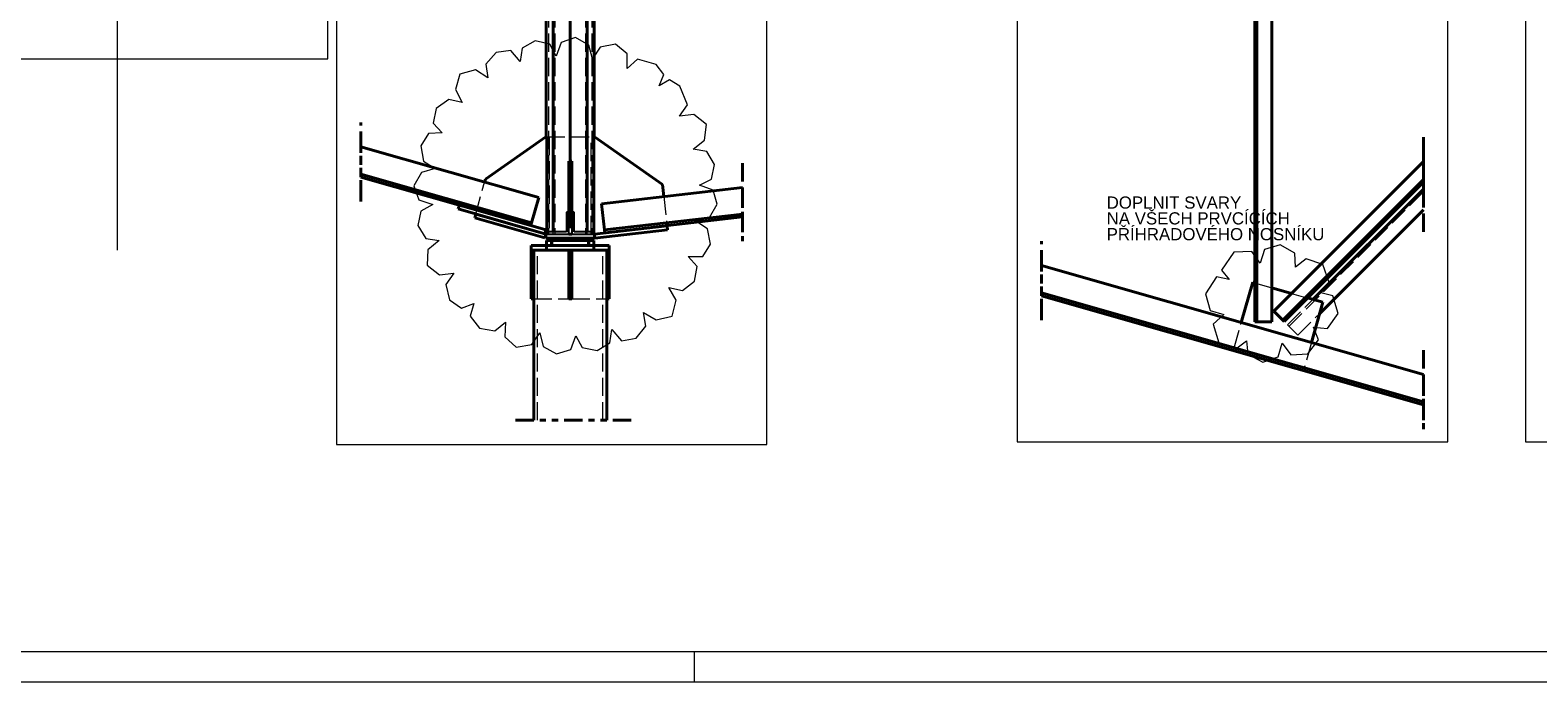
# Model space of a CAD drawing. Header units: metres. Extents: x 235 to 340, y 94 to 153.
# Tile 26 of 48: x 287 to 312, y 94 to 105. Entities that reach past the tile are written whole.
import ezdxf

# ---------------------------------------------------------------- set-up
doc = ezdxf.new("R2010")
doc.units = ezdxf.units.M
doc.linetypes.add('__RA_2', pattern=[0.4, 0.3, -0.1])
doc.linetypes.add('__RA_4', pattern=[0.6, 0.3, -0.1, 0, -0.1, 0, -0.1])
for name, color, linetype, lineweight in [('POPIS', 7, 'Continuous', 13), ('SRAFY', 254, 'Continuous', 18), ('Standard', 7, 'Continuous', 40)]:
    doc.layers.add(name, color=color, linetype=linetype, lineweight=lineweight)
doc.styles.add('ARIAL', font='ARIAL.TTF')

msp = doc.modelspace()

# ---------------------------------------------------------------- linework, layer by layer
at = {"layer": 'SRAFY', "color": 136, "linetype": 'Continuous', "lineweight": 18}
msp.add_line((297.859, 94.486), (297.859, 93.986), dxfattribs=at)
for points in [[(234.859, 93.986), (339.859, 93.986), (339.859, 153.386), (234.859, 153.386), (234.859, 93.986)], [(235.359, 94.486), (339.359, 94.486), (339.359, 152.886), (235.359, 152.886), (235.359, 94.486)]]:
    msp.add_lwpolyline(points, dxfattribs=at)
at = {"layer": 'Standard', "color": 7, "linetype": 'Continuous', "lineweight": 13}
msp.add_line((288.378, 101.082), (288.378, 126.281), dxfattribs=at)
at = {"layer": 'Standard', "color": 1, "linetype": 'Continuous', "lineweight": 40}
for p, q in [((295.424, 102.946), (295.424, 110.646)), ((296.216, 102.946), (296.216, 110.646)), ((295.82, 109.512), (295.82, 102.546)), ((295.54, 101.386), (295.54, 109.315)), ((296.1, 101.386), (296.1, 109.315)), ((307.079, 99.904), (307.079, 108.264)), ((307.111, 108.264), (307.111, 99.904)), ((307.359, 108.264), (307.359, 99.904)), ((294.425, 102.249), (295.42, 102.946)), ((295.42, 102.946), (295.434, 102.946)), ((295.434, 101.346), (295.434, 102.946)), ((296.206, 102.946), (296.22, 102.946)), ((296.206, 102.946), (296.206, 101.346)), ((296.22, 102.946), (297.335, 102.165)), ((295.303, 101.948), (292.375, 102.784)), ((295.844, 102.546), (295.796, 102.546)), ((295.796, 101.746), (295.796, 102.546)), ((295.844, 102.546), (295.844, 101.746)), ((307.391, 100.081), (309.849, 102.539)), ((295.184, 101.532), (292.375, 102.335)), ((295.171, 101.486), (292.375, 102.285)), ((294.412, 102.202), (294.425, 102.249)), ((297.335, 102.165), (297.358, 101.964)), ((307.538, 99.934), (309.849, 102.245)), ((309.849, 102.2), (307.561, 99.912)), ((295.184, 101.532), (295.303, 101.948)), ((296.332, 101.847), (298.654, 102.112)), ((308.034, 100.272), (309.849, 102.086)), ((293.98, 101.76), (293.998, 101.821)), ((293.98, 101.76), (295.403, 101.353)), ((294.249, 101.614), (294.266, 101.676)), ((294.266, 101.676), (294.267, 101.678)), ((294.266, 101.676), (295.42, 101.346)), ((295.796, 101.746), (295.844, 101.746)), ((295.796, 101.746), (295.796, 101.706)), ((295.844, 101.706), (295.844, 101.746)), ((296.381, 101.418), (296.332, 101.847)), ((296.381, 101.418), (298.654, 101.677)), ((308.145, 100.044), (309.849, 101.747)), ((294.249, 101.614), (295.403, 101.285)), ((295.184, 101.532), (295.171, 101.486)), ((295.171, 101.486), (295.421, 101.415)), ((295.421, 101.415), (295.403, 101.353)), ((297.412, 101.482), (296.22, 101.346)), ((297.42, 101.419), (296.227, 101.283)), ((296.381, 101.418), (296.387, 101.37)), ((296.387, 101.37), (298.654, 101.629)), ((297.412, 101.487), (297.412, 101.482)), ((297.42, 101.419), (297.412, 101.482)), ((295.432, 101.162), (295.18, 101.162)), ((295.18, 101.162), (295.18, 101.082)), ((295.42, 101.346), (295.403, 101.285)), ((295.42, 101.346), (295.436, 101.346)), ((295.42, 101.282), (295.42, 101.346)), ((295.42, 101.282), (296.22, 101.282)), ((295.432, 101.242), (295.512, 101.242)), ((295.432, 101.162), (295.432, 101.242)), ((296.208, 101.162), (295.432, 101.162)), ((295.432, 101.082), (295.432, 101.162)), ((295.512, 101.242), (295.512, 101.162)), ((295.52, 101.242), (295.52, 101.282)), ((296.12, 101.242), (295.52, 101.242)), ((295.52, 101.242), (295.52, 101.162)), ((295.796, 101.346), (295.844, 101.346)), ((295.796, 101.346), (295.844, 101.346)), ((296.12, 101.282), (296.12, 101.242)), ((296.12, 101.162), (296.12, 101.242)), ((296.128, 101.242), (296.128, 101.162)), ((296.208, 101.242), (296.128, 101.242)), ((296.204, 101.346), (296.22, 101.346)), ((296.208, 101.162), (296.208, 101.242)), ((296.46, 101.162), (296.208, 101.162)), ((296.208, 101.082), (296.208, 101.162)), ((296.22, 101.346), (296.227, 101.283)), ((296.22, 101.346), (296.22, 101.282)), ((296.46, 101.162), (296.46, 101.082)), ((295.18, 101.082), (295.18, 100.282)), ((295.18, 101.082), (295.432, 101.082)), ((295.22, 98.286), (295.22, 101.082)), ((295.796, 101.082), (295.432, 101.082)), ((295.844, 101.082), (295.796, 101.082)), ((295.796, 101.082), (295.796, 100.642)), ((295.844, 101.082), (295.796, 101.082)), ((296.208, 101.082), (295.844, 101.082)), ((295.844, 100.642), (295.844, 101.082)), ((296.46, 101.082), (296.208, 101.082)), ((296.42, 101.082), (296.42, 98.286)), ((296.46, 100.282), (296.46, 101.082)), ((309.849, 99.038), (303.569, 100.832)), ((295.796, 100.642), (295.796, 100.282)), ((295.844, 100.642), (295.796, 100.642)), ((295.844, 100.282), (295.844, 100.642)), ((306.854, 99.894), (307.043, 100.555)), ((307.043, 100.555), (307.079, 100.545)), ((307.359, 100.465), (307.682, 100.373)), ((295.18, 100.282), (295.22, 100.282)), ((295.844, 100.282), (295.796, 100.282)), ((296.42, 100.282), (296.46, 100.282)), ((309.849, 98.589), (303.569, 100.383)), ((309.849, 98.539), (303.569, 100.333)), ((307.946, 100.297), (308.197, 100.226)), ((308.197, 100.226), (308.008, 99.564)), ((307.538, 99.934), (307.391, 100.081)), ((307.561, 99.912), (307.538, 99.934)), ((307.111, 99.904), (307.079, 99.904)), ((307.359, 99.904), (307.111, 99.904))]:
    msp.add_line(p, q, dxfattribs=at)
at = {"layer": 'Standard', "color": 136, "linetype": '__RA_2', "lineweight": 18}
for p, q in [((295.464, 110.646), (295.464, 101.346)), ((295.569, 110.646), (295.569, 101.346)), ((296.072, 110.646), (296.072, 101.346)), ((296.176, 110.646), (296.176, 101.346)), ((295.424, 101.346), (295.424, 102.946)), ((295.434, 102.946), (296.206, 102.946)), ((295.474, 102.946), (295.474, 101.346)), ((296.166, 101.346), (296.166, 102.946)), ((296.216, 101.346), (296.216, 102.946)), ((295.82, 102.546), (295.82, 101.346)), ((294.267, 101.678), (294.412, 102.202)), ((297.358, 101.964), (297.412, 101.487)), ((307.64, 99.832), (309.849, 102.041)), ((295.54, 101.346), (295.54, 101.386)), ((295.796, 101.346), (295.82, 101.346)), ((295.82, 101.346), (295.844, 101.346)), ((296.1, 101.346), (296.1, 101.386)), ((295.284, 98.286), (295.284, 101.082)), ((295.796, 101.082), (295.844, 101.082)), ((296.356, 98.286), (296.356, 101.082)), ((307.079, 100.545), (307.111, 100.536)), ((307.111, 100.536), (307.359, 100.465)), ((295.22, 100.282), (295.796, 100.282)), ((295.844, 100.282), (296.42, 100.282)), ((307.617, 99.855), (308.034, 100.272)), ((307.682, 100.373), (307.911, 100.307)), ((307.911, 100.307), (307.946, 100.297)), ((307.787, 99.685), (308.145, 100.044)), ((306.736, 99.478), (306.854, 99.894)), ((307.787, 99.685), (307.617, 99.855)), ((308.008, 99.564), (307.889, 99.149))]:
    msp.add_line(p, q, dxfattribs=at)
at = {"layer": 'Standard', "color": 1, "linetype": '__RA_4', "lineweight": 40}
for p, q in [((292.375, 101.935), (292.375, 103.184)), ((309.849, 102.939), (309.849, 101.845)), ((292.375, 101.885), (292.375, 102.735)), ((309.849, 102.645), (309.849, 101.8)), ((298.654, 102.512), (298.654, 101.277)), ((309.849, 102.486), (309.849, 101.347)), ((298.654, 102.077), (298.654, 101.229)), ((303.569, 99.983), (303.569, 101.232)), ((303.569, 99.933), (303.569, 100.783)), ((309.849, 99.438), (309.849, 98.189)), ((309.849, 98.989), (309.849, 98.139)), ((296.82, 98.286), (294.82, 98.286))]:
    msp.add_line(p, q, dxfattribs=at)
at = {"layer": 'Standard', "color": 2, "linetype": 'Continuous', "lineweight": 25}
for p, q in [((295.796, 101.706), (295.756, 101.706)), ((295.756, 101.706), (295.756, 101.386)), ((295.796, 101.346), (295.796, 101.706)), ((295.884, 101.706), (295.844, 101.706)), ((295.844, 101.706), (295.844, 101.346)), ((295.884, 101.386), (295.884, 101.706)), ((295.756, 101.386), (295.436, 101.386)), ((295.436, 101.386), (295.436, 101.346)), ((295.436, 101.346), (295.796, 101.346)), ((295.844, 101.346), (296.204, 101.346)), ((296.204, 101.386), (295.884, 101.386)), ((296.204, 101.346), (296.204, 101.386))]:
    msp.add_line(p, q, dxfattribs=at)
at = {"layer": 'Standard', "color": 7, "linetype": 'Continuous', "lineweight": 13}
for points in [[(284.754, 104.228), (291.834, 104.228), (291.834, 116.366), (284.754, 116.366), (284.754, 104.228)], [(291.975, 97.886), (299.054, 97.886), (299.054, 116.384), (291.975, 116.384), (291.975, 97.886)], [(295.244, 104.526), (295.03, 104.404), (294.997, 104.186)], [(295.591, 104.273), (295.486, 104.472), (295.244, 104.526)], [(295.904, 104.578), (295.673, 104.498), (295.591, 104.273)], [(296.184, 104.229), (296.125, 104.454), (295.904, 104.578)], [(296.565, 104.469), (296.313, 104.423), (296.184, 104.229)], [(296.756, 104.072), (296.756, 104.312), (296.565, 104.469)], [(294.601, 104.335), (294.434, 104.142), (294.465, 103.917)], [(294.997, 104.186), (294.842, 104.367), (294.601, 104.335)], [(297.235, 104.135), (296.925, 104.221), (296.756, 104.072)], [(297.282, 103.783), (297.358, 103.972), (297.235, 104.135)], [(294.005, 103.979), (293.932, 103.722), (294.045, 103.512)], [(294.465, 103.917), (294.262, 104.045), (294.005, 103.979)], [(297.624, 103.778), (297.455, 103.883), (297.282, 103.783)], [(297.617, 103.285), (297.746, 103.472), (297.624, 103.778)], [(293.618, 103.411), (293.568, 103.173), (293.712, 103.012)], [(294.045, 103.512), (293.823, 103.561), (293.618, 103.411)], [(298.061, 103.15), (297.853, 103.311), (297.617, 103.285)], [(297.842, 102.742), (298.029, 102.892), (298.061, 103.15)], [(293.712, 103.012), (293.49, 103.002), (293.363, 102.798)], [(293.363, 102.798), (293.407, 102.548), (293.6, 102.424)], [(298.191, 102.49), (298.064, 102.704), (297.842, 102.742)], [(293.6, 102.424), (293.374, 102.362), (293.248, 102.141)], [(297.946, 102.151), (298.142, 102.253), (298.191, 102.49)], [(298.235, 101.838), (298.173, 102.067), (297.946, 102.151)], [(293.248, 102.141), (293.332, 101.912), (293.559, 101.833)], [(293.559, 101.833), (293.363, 101.726), (293.315, 101.487)], [(297.886, 101.559), (298.111, 101.619), (298.235, 101.838)], [(293.315, 101.487), (293.443, 101.276), (293.663, 101.241)], [(298.125, 101.183), (298.08, 101.433), (297.886, 101.559)], [(293.663, 101.241), (293.477, 101.088), (293.468, 100.838)], [(297.762, 100.977), (298, 100.98), (298.125, 101.183)], [(307.494, 101.168), (307.236, 101.096), (307.164, 100.868)], [(307.745, 100.806), (307.733, 101.033), (307.494, 101.168)], [(297.864, 100.575), (297.909, 100.814), (297.762, 100.977)], [(306.735, 101.051), (306.532, 100.752), (306.654, 100.6)], [(307.164, 100.868), (307.029, 101.059), (306.735, 101.051)], [(308.198, 100.849), (307.923, 100.939), (307.745, 100.806)], [(293.468, 100.838), (293.672, 100.678), (293.907, 100.705)], [(293.907, 100.705), (293.775, 100.517), (293.834, 100.268)], [(308.139, 100.387), (308.301, 100.552), (308.198, 100.849)], [(297.443, 100.468), (297.664, 100.422), (297.864, 100.575)], [(297.494, 100), (297.56, 100.259), (297.443, 100.468)], [(306.654, 100.6), (306.448, 100.642), (306.267, 100.366)], [(293.834, 100.268), (294.033, 100.128), (294.237, 100.205)], [(294.237, 100.205), (294.174, 99.999), (294.328, 99.802)], [(306.267, 100.366), (306.345, 100.09), (306.566, 100.024)], [(308.446, 100.044), (308.362, 100.331), (308.139, 100.387)], [(296.902, 99.634), (297.064, 99.832), (297.027, 100.058)], [(297.027, 100.058), (297.231, 99.935), (297.494, 100)], [(306.566, 100.024), (306.394, 99.868), (306.488, 99.562)], [(308.043, 99.819), (308.27, 99.796), (308.446, 100.044)], [(294.328, 99.802), (294.578, 99.755), (294.753, 99.898)], [(294.753, 99.898), (294.744, 99.658), (294.931, 99.491)], [(294.931, 99.491), (295.186, 99.534), (295.318, 99.726)], [(295.318, 99.726), (295.375, 99.502), (295.596, 99.376)], [(295.596, 99.376), (295.829, 99.451), (295.91, 99.677)], [(295.91, 99.677), (296.017, 99.481), (296.261, 99.432)], [(296.261, 99.432), (296.474, 99.558), (296.502, 99.777)], [(296.502, 99.777), (296.663, 99.594), (296.902, 99.634)], [(307.95, 99.38), (308.123, 99.611), (308.043, 99.819)], [(306.488, 99.562), (306.766, 99.46), (306.942, 99.592)], [(306.942, 99.592), (306.963, 99.374), (307.207, 99.239)], [(307.207, 99.239), (307.462, 99.328), (307.527, 99.554)], [(307.527, 99.554), (307.669, 99.365), (307.95, 99.38)]]:
    msp.add_lwpolyline(points, dxfattribs=at)
at = {"layer": 'Standard', "color": 7, "linetype": 'Continuous', "lineweight": 18}
for points in [[(303.169, 97.933), (310.249, 97.933), (310.249, 110.271), (303.169, 110.271), (303.169, 97.933)], [(311.529, 97.933), (318.609, 97.933), (318.609, 110.271), (311.529, 110.271), (311.529, 97.933)]]:
    msp.add_lwpolyline(points, dxfattribs=at)

# ---------------------------------------------------------------- texts
at = {"layer": 'POPIS', "color": 204, "linetype": 'Continuous', "lineweight": 13, "char_height": 0.2, "width": 0.09912, "attachment_point": 7, "style": 'ARIAL'}
for s, insert in [('\\W0.99;DOPLNIT\\~SVARY', (304.641, 101.763)), ('\\W0.99;NA\\~VŠECH\\~PRVCÍCÍCH', (304.641, 101.503)), ('\\W0.99;PŘÍHRADOVÉHO\\~NOSNÍKU', (304.641, 101.243))]:
    msp.add_mtext(s, dxfattribs=dict(at, insert=insert))

doc.saveas('drawing.dxf')
